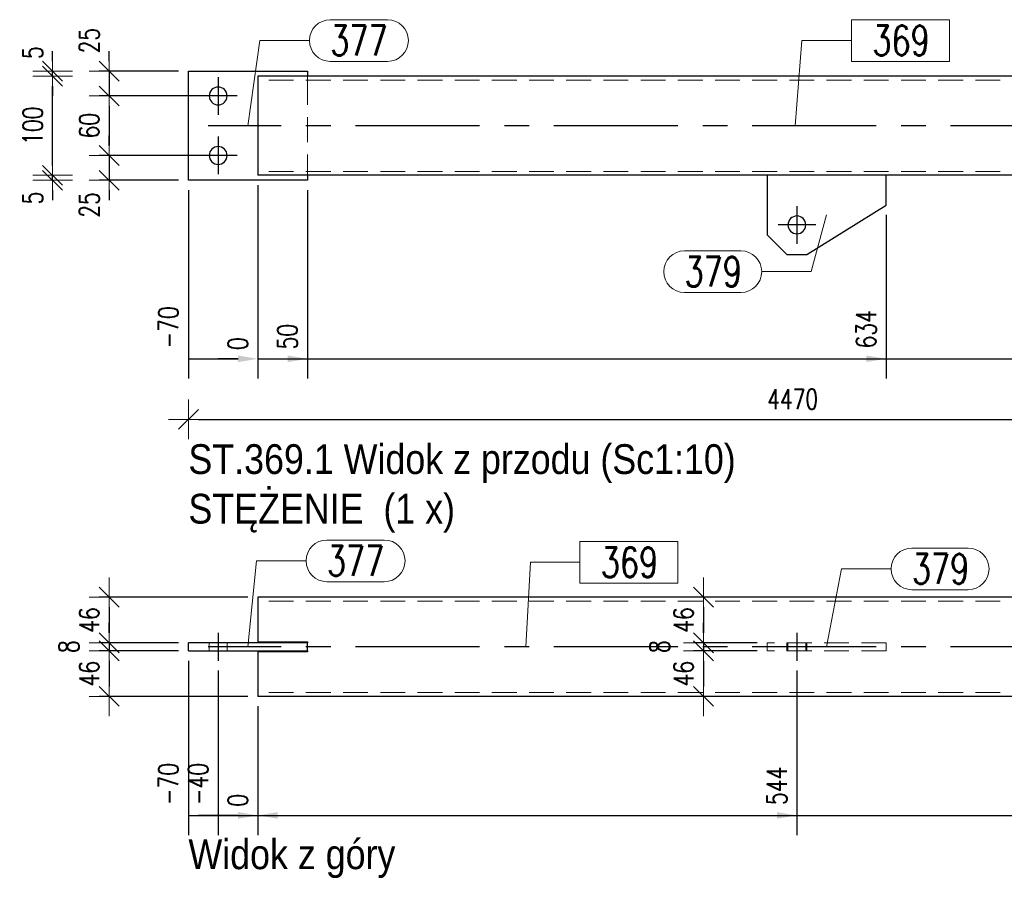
# Model space of a CAD drawing. Header units: millimetres. Extents: x -1005 to 207, y 18226 to 18896.
# Tile 31 of 50: x -273 to -174, y 18512 to 18598. Entities that reach past the tile are written whole.
import ezdxf

# ---------------------------------------------------------------- set-up
doc = ezdxf.new("R2010")
doc.units = ezdxf.units.MM
doc.header["$LTSCALE"] = 10
doc.linetypes.add('HIDDEN', pattern=[0.375, 0.25, -0.125])
doc.linetypes.add('MITTE', pattern=[2, 1.25, -0.25, 0.25, -0.25])
doc.layers.get('Defpoints').update_dxf_attribs({"color": 1})
for name, color, linetype, lineweight in [('PS_DIM', 4, 'Continuous', 13), ('PS_Hidden', 2, 'HIDDEN', 9), ('PS_Pos', 1, 'Continuous', 15), ('PS_Shape', 161, 'Continuous', 30), ('PS_SOLID', 7, 'Continuous', 30), ('PS_TEXT', 3, 'Continuous', 18)]:
    doc.layers.add(name, color=color, linetype=linetype, lineweight=lineweight)
doc.layers.add('PS_Mid', color=5, linetype='MITTE')
doc.styles.add('gil', font='txt', dxfattribs={"width": 0.9})
doc.styles.add('simplex', font='simplex.shx', dxfattribs={"width": 0.75})
doc.dimstyles.new('1_10_GŁ_DS1-LS10', dxfattribs={"dimtxt": 2, "dimasz": 2, "dimexe": 2, "dimexo": 1, "dimgap": 1, "dimtad": 1, "dimjust": 4, "dimdec": 0, "dimlfac": 10, "dimtxsty": 'simplex', "dimblk1": 'NONE', "dimsah": 1, "dimcen": 2, "dimclrd": 256, "dimclre": 256, "dimclrt": 3, "dimadec": 1, "dimazin": 0, "dimtfac": 1, "dimtdec": 0, "dimtmove": 2, "dimatfit": 3, "dimfxl": 1, "dimarcsym": 0})
doc.dimstyles.new('1_10_PRZ', dxfattribs={"dimtxt": 2, "dimasz": 1, "dimexe": 2, "dimexo": 5, "dimgap": 1, "dimtad": 1, "dimdec": 0, "dimlfac": 10, "dimtxsty": 'simplex', "dimblk": 'dimznak', "dimcen": 2, "dimse1": 1, "dimse2": 1, "dimclrt": 3, "dimadec": 1, "dimazin": 0, "dimtfac": 1, "dimtdec": 0, "dimtix": 1, "dimtmove": 2, "dimatfit": 3, "dimldrblk": 'dim-grot', "dimfxl": 1, "dimarcsym": 0})
doc.dimstyles.new('1_10_PRZ_DS1-LS10', dxfattribs={"dimtxt": 2, "dimasz": 1, "dimexe": 2, "dimexo": 5, "dimgap": 1, "dimtad": 1, "dimdec": 0, "dimlfac": 10, "dimtxsty": 'simplex', "dimblk": 'dimznak', "dimcen": 2, "dimse1": 1, "dimse2": 1, "dimclrt": 3, "dimadec": 1, "dimazin": 0, "dimtfac": 1, "dimtdec": 0, "dimtix": 1, "dimtmove": 2, "dimatfit": 3, "dimldrblk": 'dim-grot', "dimfxl": 1, "dimarcsym": 0})
doc.dimstyles.new('1_10_SC', dxfattribs={"dimtxt": 2, "dimasz": 1, "dimexe": 1, "dimexo": 1, "dimgap": 1, "dimtad": 1, "dimdec": 0, "dimlfac": 10, "dimtxsty": 'simplex', "dimblk": 'dimznak', "dimcen": 2, "dimclrd": 256, "dimclre": 256, "dimclrt": 3, "dimadec": 1, "dimazin": 0, "dimtfac": 1, "dimtdec": 0, "dimtix": 1, "dimtmove": 2, "dimatfit": 3, "dimldrblk": 'dim-grot', "dimfxl": 1, "dimarcsym": 0})

# ---------------------------------------------------------------- blocks, each defined once
blk = doc.blocks.new('dimznak')
at = {"color": 0}
for points in [[(0, 2), (0, -2)], [(-2, 0), (2, 0)]]:
    blk.add_lwpolyline(points, dxfattribs=at)
at = {"color": 2}
blk.add_lwpolyline([(1, 1), (-1, -1)], dxfattribs=at)
blk = doc.blocks.new('*D1310')
at = {"layer": 'Defpoints', "color": 0, "transparency": 16777216}
for p in [(-256.469, 18593.073), (-264.469, 18590.573), (-253.469, 18590.573)]:
    blk.add_point(p, dxfattribs=at)
at = {"layer": 'PS_DIM', "lineweight": -2, "transparency": 16777216}
for p, q in [((-264.469, 18594.073), (-264.469, 18595.073)), ((-257.469, 18593.073), (-265.469, 18593.073)), ((-264.469, 18593.073), (-264.469, 18590.573)), ((-254.469, 18590.573), (-265.469, 18590.573)), ((-264.469, 18589.573), (-264.469, 18588.573))]:
    blk.add_line(p, q, dxfattribs=at)
for p, rotation in [((-264.469, 18593.073), 270), ((-264.469, 18590.573), 90)]:
    blk.add_blockref('dimznak', p, dxfattribs=dict(at, rotation=rotation))
at = {"layer": 'PS_DIM', "color": 3, "transparency": 16777216, "insert": (-266.469, 18596.137), "char_height": 2, "attachment_point": 5, "rotation": 90, "style": 'simplex'}
blk.add_mtext('25', dxfattribs=at)
blk = doc.blocks.new('dim-grot')
blk.add_hatch(color=256).paths.add_polyline_path([(0, 0), (-2, 0.5), (-2, -0.5)])
blk.add_lwpolyline([(0, 0), (-2, 0.5), (-2, -0.5), (0, 0)])
blk = doc.blocks.new('*D1311')
at = {"layer": 'Defpoints', "color": 0, "transparency": 16777216}
for p in [(-253.469, 18590.573), (-264.469, 18584.573), (-252.936, 18584.573)]:
    blk.add_point(p, dxfattribs=at)
at = {"layer": 'PS_DIM', "lineweight": -2, "transparency": 16777216}
for p, q in [((-254.469, 18590.573), (-265.469, 18590.573)), ((-264.469, 18589.573), (-264.469, 18585.573)), ((-253.936, 18584.573), (-265.469, 18584.573))]:
    blk.add_line(p, q, dxfattribs=at)
for p, rotation in [((-264.469, 18590.573), 90), ((-264.469, 18584.573), 270)]:
    blk.add_blockref('dimznak', p, dxfattribs=dict(at, rotation=rotation))
at = {"layer": 'PS_DIM', "color": 3, "transparency": 16777216, "insert": (-266.469, 18587.573), "char_height": 2, "attachment_point": 5, "rotation": 90, "style": 'simplex'}
blk.add_mtext('60', dxfattribs=at)
blk = doc.blocks.new('*D1312')
at = {"layer": 'Defpoints', "color": 0, "transparency": 16777216}
for p in [(-252.936, 18584.573), (-264.469, 18582.073), (-256.469, 18582.073)]:
    blk.add_point(p, dxfattribs=at)
at = {"layer": 'PS_DIM', "lineweight": -2, "transparency": 16777216}
for p, q in [((-264.469, 18585.573), (-264.469, 18586.573)), ((-253.936, 18584.573), (-265.469, 18584.573)), ((-264.469, 18584.573), (-264.469, 18582.073)), ((-257.469, 18582.073), (-265.469, 18582.073)), ((-264.469, 18581.073), (-264.469, 18580.073))]:
    blk.add_line(p, q, dxfattribs=at)
for p, rotation in [((-264.469, 18584.573), 270), ((-264.469, 18582.073), 90)]:
    blk.add_blockref('dimznak', p, dxfattribs=dict(at, rotation=rotation))
at = {"layer": 'PS_DIM', "color": 3, "transparency": 16777216, "insert": (-266.469, 18579.591), "char_height": 2, "attachment_point": 5, "rotation": 90, "style": 'simplex'}
blk.add_mtext('25', dxfattribs=at)
blk = doc.blocks.new('*D1313')
at = {"layer": 'Defpoints', "color": 0, "transparency": 16777216}
for p in [(-270.17, 18582.573), (-249.469, 18582.573), (-244.469, 18582.073)]:
    blk.add_point(p, dxfattribs=at)
at = {"layer": 'PS_DIM', "color": 0, "lineweight": -2, "transparency": 16777216}
for p, q in [((-270.17, 18583.573), (-270.17, 18584.573)), ((-270.17, 18582.073), (-270.17, 18582.573)), ((-270.17, 18581.073), (-270.17, 18580.073))]:
    blk.add_line(p, q, dxfattribs=at)
for p, rotation in [((-270.17, 18582.573), 270), ((-270.17, 18582.073), 90)]:
    blk.add_blockref('dimznak', p, dxfattribs=dict(at, rotation=rotation))
at = {"layer": 'PS_DIM', "color": 3, "transparency": 16777216, "insert": (-272.17, 18580.29), "char_height": 2, "attachment_point": 5, "rotation": 90, "style": 'simplex'}
blk.add_mtext('5', dxfattribs=at)
blk = doc.blocks.new('*D1314')
at = {"layer": 'Defpoints', "color": 0, "transparency": 16777216}
for p in [(-270.17, 18592.573), (-249.469, 18592.573), (-249.469, 18582.573)]:
    blk.add_point(p, dxfattribs=at)
at = {"layer": 'PS_DIM', "color": 0, "lineweight": -2, "transparency": 16777216}
blk.add_line((-270.17, 18583.573), (-270.17, 18591.573), dxfattribs=at)
for p, rotation in [((-270.17, 18592.573), 90), ((-270.17, 18582.573), 270)]:
    blk.add_blockref('dimznak', p, dxfattribs=dict(at, rotation=rotation))
at = {"layer": 'PS_DIM', "color": 3, "transparency": 16777216, "insert": (-272.17, 18587.573), "char_height": 2, "attachment_point": 5, "rotation": 90, "style": 'simplex'}
blk.add_mtext('100', dxfattribs=at)
blk = doc.blocks.new('*D1315')
at = {"layer": 'Defpoints', "color": 0, "transparency": 16777216}
for p in [(-270.17, 18593.073), (-256.469, 18593.073), (-249.469, 18592.573)]:
    blk.add_point(p, dxfattribs=at)
at = {"layer": 'PS_DIM', "color": 0, "lineweight": -2, "transparency": 16777216}
for p, q in [((-270.17, 18594.073), (-270.17, 18595.073)), ((-270.17, 18592.573), (-270.17, 18593.073)), ((-270.17, 18591.573), (-270.17, 18590.573))]:
    blk.add_line(p, q, dxfattribs=at)
for p, rotation in [((-270.17, 18593.073), 270), ((-270.17, 18592.573), 90)]:
    blk.add_blockref('dimznak', p, dxfattribs=dict(at, rotation=rotation))
at = {"layer": 'PS_DIM', "color": 3, "transparency": 16777216, "insert": (-272.17, 18594.925), "char_height": 2, "attachment_point": 5, "rotation": 90, "style": 'simplex'}
blk.add_mtext('5', dxfattribs=at)
blk = doc.blocks.new('*D1319')
at = {"layer": 'Defpoints', "color": 0, "transparency": 16777216}
for p in [(-249.469, 18540.04), (-264.469, 18535.44), (-256.469, 18535.44)]:
    blk.add_point(p, dxfattribs=at)
at = {"layer": 'PS_DIM', "lineweight": -2, "transparency": 16777216}
for p, q in [((-250.469, 18540.04), (-265.469, 18540.04)), ((-264.469, 18539.04), (-264.469, 18536.44)), ((-257.469, 18535.44), (-265.469, 18535.44))]:
    blk.add_line(p, q, dxfattribs=at)
for p, rotation in [((-264.469, 18540.04), 90), ((-264.469, 18535.44), 270)]:
    blk.add_blockref('dimznak', p, dxfattribs=dict(at, rotation=rotation))
at = {"layer": 'PS_DIM', "color": 3, "transparency": 16777216, "insert": (-266.469, 18537.74), "char_height": 2, "attachment_point": 5, "rotation": 90, "style": 'simplex'}
blk.add_mtext('46', dxfattribs=at)
blk = doc.blocks.new('*D1320')
at = {"layer": 'Defpoints', "color": 0, "transparency": 16777216}
for p in [(-256.469, 18535.44), (-264.469, 18534.64), (-256.469, 18534.64)]:
    blk.add_point(p, dxfattribs=at)
at = {"layer": 'PS_DIM', "lineweight": -2, "transparency": 16777216}
for p, q in [((-264.469, 18536.44), (-264.469, 18537.44)), ((-257.469, 18535.44), (-265.469, 18535.44)), ((-264.469, 18535.44), (-264.469, 18534.64)), ((-257.469, 18534.64), (-265.469, 18534.64)), ((-264.469, 18533.64), (-264.469, 18532.64))]:
    blk.add_line(p, q, dxfattribs=at)
for p, rotation in [((-264.469, 18535.44), 270), ((-264.469, 18534.64), 90)]:
    blk.add_blockref('dimznak', p, dxfattribs=dict(at, rotation=rotation))
at = {"layer": 'PS_DIM', "color": 3, "transparency": 16777216, "insert": (-268.53, 18535.04), "char_height": 2, "attachment_point": 5, "rotation": 90, "style": 'simplex'}
blk.add_mtext('8', dxfattribs=at)
blk = doc.blocks.new('*D1321')
at = {"layer": 'Defpoints', "color": 0, "transparency": 16777216}
for p in [(-256.469, 18534.64), (-264.469, 18530.04), (-249.469, 18530.04)]:
    blk.add_point(p, dxfattribs=at)
at = {"layer": 'PS_DIM', "lineweight": -2, "transparency": 16777216}
for p, q in [((-257.469, 18534.64), (-265.469, 18534.64)), ((-264.469, 18533.64), (-264.469, 18531.04)), ((-250.469, 18530.04), (-265.469, 18530.04))]:
    blk.add_line(p, q, dxfattribs=at)
for p, rotation in [((-264.469, 18534.64), 90), ((-264.469, 18530.04), 270)]:
    blk.add_blockref('dimznak', p, dxfattribs=dict(at, rotation=rotation))
at = {"layer": 'PS_DIM', "color": 3, "transparency": 16777216, "insert": (-266.469, 18532.34), "char_height": 2, "attachment_point": 5, "rotation": 90, "style": 'simplex'}
blk.add_mtext('46', dxfattribs=at)
blk = doc.blocks.new('*D1331')
at = {"layer": 'Defpoints', "color": 0, "transparency": 16777216}
for p in [(-200.571, 18540.04), (-204.539, 18535.44), (-198.114, 18535.44)]:
    blk.add_point(p, dxfattribs=at)
at = {"layer": 'PS_DIM', "lineweight": -2, "transparency": 16777216}
for p, q in [((-201.571, 18540.04), (-205.539, 18540.04)), ((-204.539, 18539.04), (-204.539, 18536.44)), ((-199.114, 18535.44), (-205.539, 18535.44))]:
    blk.add_line(p, q, dxfattribs=at)
for p, rotation in [((-204.539, 18540.04), 90), ((-204.539, 18535.44), 270)]:
    blk.add_blockref('dimznak', p, dxfattribs=dict(at, rotation=rotation))
at = {"layer": 'PS_DIM', "color": 3, "transparency": 16777216, "insert": (-206.539, 18537.74), "char_height": 2, "attachment_point": 5, "rotation": 90, "style": 'simplex'}
blk.add_mtext('46', dxfattribs=at)
blk = doc.blocks.new('*D1332')
at = {"layer": 'Defpoints', "color": 0, "transparency": 16777216}
for p in [(-198.114, 18535.44), (-204.539, 18534.64), (-198.114, 18534.64)]:
    blk.add_point(p, dxfattribs=at)
at = {"layer": 'PS_DIM', "lineweight": -2, "transparency": 16777216}
for p, q in [((-204.539, 18536.44), (-204.539, 18537.44)), ((-199.114, 18535.44), (-205.539, 18535.44)), ((-204.539, 18535.44), (-204.539, 18534.64)), ((-199.114, 18534.64), (-205.539, 18534.64)), ((-204.539, 18533.64), (-204.539, 18532.64))]:
    blk.add_line(p, q, dxfattribs=at)
for p, rotation in [((-204.539, 18535.44), 270), ((-204.539, 18534.64), 90)]:
    blk.add_blockref('dimznak', p, dxfattribs=dict(at, rotation=rotation))
at = {"layer": 'PS_DIM', "color": 3, "transparency": 16777216, "insert": (-208.96, 18535.04), "char_height": 2, "attachment_point": 5, "rotation": 90, "style": 'simplex'}
blk.add_mtext('8', dxfattribs=at)
blk = doc.blocks.new('*D1333')
at = {"layer": 'Defpoints', "color": 0, "transparency": 16777216}
for p in [(-198.114, 18534.64), (-204.539, 18530.04), (-198.114, 18530.04)]:
    blk.add_point(p, dxfattribs=at)
at = {"layer": 'PS_DIM', "lineweight": -2, "transparency": 16777216}
for p, q in [((-199.114, 18534.64), (-205.539, 18534.64)), ((-204.539, 18533.64), (-204.539, 18531.04)), ((-199.114, 18530.04), (-205.539, 18530.04))]:
    blk.add_line(p, q, dxfattribs=at)
for p, rotation in [((-204.539, 18534.64), 90), ((-204.539, 18530.04), 270)]:
    blk.add_blockref('dimznak', p, dxfattribs=dict(at, rotation=rotation))
at = {"layer": 'PS_DIM', "color": 3, "transparency": 16777216, "insert": (-206.539, 18532.34), "char_height": 2, "attachment_point": 5, "rotation": 90, "style": 'simplex'}
blk.add_mtext('46', dxfattribs=at)
blk = doc.blocks.new('*D1370')
at = {"layer": 'Defpoints', "color": 0, "transparency": 16777216}
for p in [(-256.469, 18582.073), (-249.469, 18582.573), (-249.469, 18564.073)]:
    blk.add_point(p, dxfattribs=at)
at = {"layer": 'PS_DIM', "lineweight": -2, "transparency": 16777216}
for p, q in [((-256.469, 18581.073), (-256.469, 18562.073)), ((-249.469, 18581.573), (-249.469, 18562.073)), ((-256.469, 18564.073), (-251.469, 18564.073))]:
    blk.add_line(p, q, dxfattribs=at)
at = {"layer": 'PS_DIM', "transparency": 16777216}
blk.add_solid([(-251.469, 18564.406), (-251.469, 18563.74), (-249.469, 18564.073)], dxfattribs=at)
at = {"layer": 'PS_DIM', "color": 3, "transparency": 16777216, "insert": (-258.489, 18567.236), "char_height": 2, "attachment_point": 5, "rotation": 90, "style": 'simplex'}
blk.add_mtext('-70', dxfattribs=at)
blk = doc.blocks.new('_None')
blk = doc.blocks.new('*D1371')
at = {"layer": 'Defpoints', "color": 0, "transparency": 16777216}
for p in [(-249.469, 18582.573), (-249.469, 18582.573), (-249.469, 18564.073)]:
    blk.add_point(p, dxfattribs=at)
at = {"layer": 'PS_DIM', "lineweight": -2, "transparency": 16777216}
for p, q in [((-249.469, 18581.573), (-249.469, 18562.073)), ((-249.469, 18581.573), (-249.469, 18562.073)), ((-251.469, 18564.073), (-253.469, 18564.073)), ((-249.469, 18564.073), (-247.469, 18564.073))]:
    blk.add_line(p, q, dxfattribs=at)
at = {"layer": 'PS_DIM', "transparency": 16777216}
blk.add_solid([(-251.469, 18564.406), (-251.469, 18563.74), (-249.469, 18564.073)], dxfattribs=at)
at = {"layer": 'PS_DIM', "color": 3, "transparency": 16777216, "insert": (-251.489, 18565.593), "char_height": 2, "attachment_point": 5, "rotation": 90, "style": 'simplex'}
blk.add_mtext('0', dxfattribs=at)
blk = doc.blocks.new('*D1372')
at = {"layer": 'Defpoints', "color": 0, "transparency": 16777216}
for p in [(-249.469, 18582.573), (-244.469, 18582.073), (-244.469, 18564.073)]:
    blk.add_point(p, dxfattribs=at)
at = {"layer": 'PS_DIM', "lineweight": -2, "transparency": 16777216}
for p, q in [((-249.469, 18581.573), (-249.469, 18562.073)), ((-244.469, 18581.073), (-244.469, 18562.073)), ((-249.469, 18564.073), (-246.469, 18564.073))]:
    blk.add_line(p, q, dxfattribs=at)
at = {"layer": 'PS_DIM', "transparency": 16777216}
blk.add_solid([(-246.469, 18564.406), (-246.469, 18563.74), (-244.469, 18564.073)], dxfattribs=at)
at = {"layer": 'PS_DIM', "color": 3, "transparency": 16777216, "insert": (-246.489, 18566.307), "char_height": 2, "attachment_point": 5, "rotation": 90, "style": 'simplex'}
blk.add_mtext('50', dxfattribs=at)
blk = doc.blocks.new('*D1373')
at = {"layer": 'Defpoints', "color": 0, "transparency": 16777216}
for p in [(-249.469, 18582.573), (-186.114, 18579.573), (-186.114, 18564.073)]:
    blk.add_point(p, dxfattribs=at)
at = {"layer": 'PS_DIM', "lineweight": -2, "transparency": 16777216}
for p, q in [((-249.469, 18581.573), (-249.469, 18562.073)), ((-186.114, 18578.573), (-186.114, 18562.073)), ((-249.469, 18564.073), (-188.114, 18564.073))]:
    blk.add_line(p, q, dxfattribs=at)
at = {"layer": 'PS_DIM', "transparency": 16777216}
blk.add_solid([(-188.114, 18564.406), (-188.114, 18563.74), (-186.114, 18564.073)], dxfattribs=at)
at = {"layer": 'PS_DIM', "color": 3, "transparency": 16777216, "insert": (-188.134, 18567.057), "char_height": 2, "attachment_point": 5, "rotation": 90, "style": 'simplex'}
blk.add_mtext('634', dxfattribs=at)
blk = doc.blocks.new('*D1374')
at = {"layer": 'Defpoints', "color": 0, "transparency": 16777216}
for p in [(-249.469, 18582.573), (-141.114, 18581.752), (-141.114, 18564.073)]:
    blk.add_point(p, dxfattribs=at)
at = {"layer": 'PS_DIM', "lineweight": -2, "transparency": 16777216}
for p, q in [((-249.469, 18581.573), (-249.469, 18562.073)), ((-141.114, 18580.752), (-141.114, 18562.073)), ((-249.469, 18564.073), (-143.114, 18564.073))]:
    blk.add_line(p, q, dxfattribs=at)
at = {"layer": 'PS_DIM', "transparency": 16777216}
blk.add_solid([(-143.114, 18564.406), (-143.114, 18563.74), (-141.114, 18564.073)], dxfattribs=at)
at = {"layer": 'PS_DIM', "color": 3, "transparency": 16777216, "insert": (-143.134, 18567.736), "char_height": 2, "attachment_point": 5, "rotation": 90, "style": 'simplex'}
blk.add_mtext('4335', dxfattribs=at)
blk = doc.blocks.new('*D1375')
at = {"layer": 'Defpoints', "color": 0, "transparency": 16777216}
for p in [(-134.614, 18584.252), (-249.469, 18582.573), (-134.614, 18564.073)]:
    blk.add_point(p, dxfattribs=at)
at = {"layer": 'PS_DIM', "lineweight": -2, "transparency": 16777216}
for p, q in [((-134.614, 18583.252), (-134.614, 18562.073)), ((-249.469, 18581.573), (-249.469, 18562.073)), ((-249.469, 18564.073), (-136.614, 18564.073))]:
    blk.add_line(p, q, dxfattribs=at)
at = {"layer": 'PS_DIM', "transparency": 16777216}
blk.add_solid([(-136.614, 18564.406), (-136.614, 18563.74), (-134.614, 18564.073)], dxfattribs=at)
at = {"layer": 'PS_DIM', "color": 3, "transparency": 16777216, "insert": (-136.634, 18567.736), "char_height": 2, "attachment_point": 5, "rotation": 90, "style": 'simplex'}
blk.add_mtext('4400', dxfattribs=at)
blk = doc.blocks.new('*D1382')
at = {"layer": 'Defpoints', "color": 0, "transparency": 16777216}
for p in [(-256.469, 18534.64), (-249.469, 18530.04), (-249.469, 18518.04)]:
    blk.add_point(p, dxfattribs=at)
at = {"layer": 'PS_DIM', "lineweight": -2, "transparency": 16777216}
for p, q in [((-256.469, 18533.64), (-256.469, 18516.04)), ((-249.469, 18529.04), (-249.469, 18516.04)), ((-256.469, 18518.04), (-251.469, 18518.04))]:
    blk.add_line(p, q, dxfattribs=at)
at = {"layer": 'PS_DIM', "transparency": 16777216}
blk.add_solid([(-251.469, 18518.373), (-251.469, 18517.706), (-249.469, 18518.04)], dxfattribs=at)
at = {"layer": 'PS_DIM', "color": 3, "transparency": 16777216, "insert": (-258.489, 18521.202), "char_height": 2, "attachment_point": 5, "rotation": 90, "style": 'simplex'}
blk.add_mtext('-70', dxfattribs=at)
blk = doc.blocks.new('*D1383')
at = {"layer": 'Defpoints', "color": 0, "transparency": 16777216}
for p in [(-253.469, 18533.64), (-249.469, 18530.04), (-249.469, 18518.04)]:
    blk.add_point(p, dxfattribs=at)
at = {"layer": 'PS_DIM', "lineweight": -2, "transparency": 16777216}
for p, q in [((-253.469, 18532.64), (-253.469, 18516.04)), ((-249.469, 18529.04), (-249.469, 18516.04)), ((-253.469, 18518.04), (-255.469, 18518.04)), ((-253.469, 18518.04), (-249.469, 18518.04)), ((-247.469, 18518.04), (-245.469, 18518.04))]:
    blk.add_line(p, q, dxfattribs=at)
at = {"layer": 'PS_DIM', "transparency": 16777216}
blk.add_solid([(-247.469, 18518.373), (-247.469, 18517.706), (-249.469, 18518.04)], dxfattribs=at)
at = {"layer": 'PS_DIM', "color": 3, "transparency": 16777216, "insert": (-255.489, 18521.202), "char_height": 2, "attachment_point": 5, "rotation": 90, "style": 'simplex'}
blk.add_mtext('-40', dxfattribs=at)
blk = doc.blocks.new('*D1384')
at = {"layer": 'Defpoints', "color": 0, "transparency": 16777216}
for p in [(-249.469, 18530.04), (-249.469, 18530.04), (-249.469, 18518.04)]:
    blk.add_point(p, dxfattribs=at)
at = {"layer": 'PS_DIM', "lineweight": -2, "transparency": 16777216}
for p, q in [((-249.469, 18529.04), (-249.469, 18516.04)), ((-249.469, 18529.04), (-249.469, 18516.04)), ((-251.469, 18518.04), (-253.469, 18518.04)), ((-249.469, 18518.04), (-247.469, 18518.04))]:
    blk.add_line(p, q, dxfattribs=at)
at = {"layer": 'PS_DIM', "transparency": 16777216}
blk.add_solid([(-251.469, 18518.373), (-251.469, 18517.706), (-249.469, 18518.04)], dxfattribs=at)
at = {"layer": 'PS_DIM', "color": 3, "transparency": 16777216, "insert": (-251.489, 18519.56), "char_height": 2, "attachment_point": 5, "rotation": 90, "style": 'simplex'}
blk.add_mtext('0', dxfattribs=at)
blk = doc.blocks.new('*D1385')
at = {"layer": 'Defpoints', "color": 0, "transparency": 16777216}
for p in [(-195.114, 18533.64), (-249.469, 18530.04), (-195.114, 18518.04)]:
    blk.add_point(p, dxfattribs=at)
at = {"layer": 'PS_DIM', "lineweight": -2, "transparency": 16777216}
for p, q in [((-195.114, 18532.64), (-195.114, 18516.04)), ((-249.469, 18529.04), (-249.469, 18516.04)), ((-249.469, 18518.04), (-197.114, 18518.04))]:
    blk.add_line(p, q, dxfattribs=at)
at = {"layer": 'PS_DIM', "transparency": 16777216}
blk.add_solid([(-197.114, 18518.373), (-197.114, 18517.706), (-195.114, 18518.04)], dxfattribs=at)
at = {"layer": 'PS_DIM', "color": 3, "transparency": 16777216, "insert": (-197.134, 18521.024), "char_height": 2, "attachment_point": 5, "rotation": 90, "style": 'simplex'}
blk.add_mtext('544', dxfattribs=at)
blk = doc.blocks.new('*D1386')
at = {"layer": 'Defpoints', "color": 0, "transparency": 16777216}
for p in [(-137.614, 18533.64), (-249.469, 18530.04), (-137.614, 18518.04)]:
    blk.add_point(p, dxfattribs=at)
at = {"layer": 'PS_DIM', "lineweight": -2, "transparency": 16777216}
for p, q in [((-137.614, 18532.64), (-137.614, 18516.04)), ((-249.469, 18529.04), (-249.469, 18516.04)), ((-249.469, 18518.04), (-139.614, 18518.04))]:
    blk.add_line(p, q, dxfattribs=at)
at = {"layer": 'PS_DIM', "transparency": 16777216}
blk.add_solid([(-139.614, 18518.373), (-139.614, 18517.706), (-137.614, 18518.04)], dxfattribs=at)
at = {"layer": 'PS_DIM', "color": 3, "transparency": 16777216, "insert": (-139.634, 18521.702), "char_height": 2, "attachment_point": 5, "rotation": 90, "style": 'simplex'}
blk.add_mtext('4370', dxfattribs=at)
blk = doc.blocks.new('*D1387')
at = {"layer": 'Defpoints', "color": 0, "transparency": 16777216}
for p in [(-134.614, 18534.64), (-249.469, 18530.04), (-134.614, 18518.04)]:
    blk.add_point(p, dxfattribs=at)
at = {"layer": 'PS_DIM', "lineweight": -2, "transparency": 16777216}
for p, q in [((-134.614, 18533.64), (-134.614, 18516.04)), ((-249.469, 18529.04), (-249.469, 18516.04)), ((-249.469, 18518.04), (-136.614, 18518.04))]:
    blk.add_line(p, q, dxfattribs=at)
at = {"layer": 'PS_DIM', "transparency": 16777216}
blk.add_solid([(-136.614, 18518.373), (-136.614, 18517.706), (-134.614, 18518.04)], dxfattribs=at)
at = {"layer": 'PS_DIM', "color": 3, "transparency": 16777216, "insert": (-132.598, 18521.702), "char_height": 2, "attachment_point": 5, "rotation": 90, "style": 'simplex'}
blk.add_mtext('4400', dxfattribs=at)
blk = doc.blocks.new('*D1451')
at = {"layer": 'Defpoints', "color": 0, "transparency": 16777216}
for p in [(-134.614, 18584.252), (-256.469, 18582.073), (-134.614, 18557.97)]:
    blk.add_point(p, dxfattribs=at)
at = {"layer": 'PS_DIM', "color": 0, "lineweight": -2, "transparency": 16777216}
blk.add_line((-255.469, 18557.97), (-135.614, 18557.97), dxfattribs=at)
at = {"layer": 'PS_DIM', "color": 0, "lineweight": -2, "transparency": 16777216, "rotation": 180}
blk.add_blockref('dimznak', (-256.469, 18557.97), dxfattribs=at)
at = {"layer": 'PS_DIM', "color": 0, "lineweight": -2, "transparency": 16777216}
blk.add_blockref('dimznak', (-134.614, 18557.97), dxfattribs=at)
at = {"layer": 'PS_DIM', "color": 3, "transparency": 16777216, "insert": (-195.541, 18560.01), "char_height": 2, "attachment_point": 5, "style": 'simplex'}
blk.add_mtext('4470', dxfattribs=at)
blk = doc.blocks.new('*X745')
at = {"color": 1}
for p, q in [((-167.114, 18682.889), (-167.114, 18683.632)), ((-165.114, 18682.889), (-165.114, 18683.632)), ((-167.343, 18681.263), (-166.884, 18682.347)), ((-166.884, 18682.347), (-167.114, 18682.889)), ((-165.343, 18681.263), (-164.884, 18682.347)), ((-164.884, 18682.347), (-165.114, 18682.889)), ((-166.884, 18680.18), (-167.343, 18681.263)), ((-164.884, 18680.18), (-165.343, 18681.263)), ((-167.343, 18679.096), (-166.884, 18680.18)), ((-165.343, 18679.096), (-164.884, 18680.18)), ((-166.884, 18678.013), (-167.343, 18679.096)), ((-164.884, 18678.013), (-165.343, 18679.096)), ((-167.343, 18676.929), (-166.884, 18678.013)), ((-165.343, 18676.929), (-164.884, 18678.013)), ((-166.884, 18675.845), (-167.343, 18676.929)), ((-164.884, 18675.845), (-165.343, 18676.929)), ((-167.343, 18674.762), (-166.884, 18675.845)), ((-165.343, 18674.762), (-164.884, 18675.845)), ((-167.114, 18674.22), (-167.343, 18674.762)), ((-167.114, 18673.632), (-167.114, 18674.22)), ((-165.114, 18674.22), (-165.343, 18674.762)), ((-165.114, 18673.632), (-165.114, 18674.22))]:
    blk.add_line(p, q, dxfattribs=at)
at = {"layer": 'PS_Hidden', "color": 2, "linetype": 'HIDDEN'}
for p, q in [((-167.114, 18683.232), (-249.469, 18683.232)), ((-244.469, 18683.632), (-244.469, 18683.232)), ((-244.469, 18683.232), (-244.469, 18674.032)), ((-141.114, 18683.232), (-165.114, 18683.232)), ((-146.114, 18683.232), (-146.114, 18683.632)), ((-146.114, 18683.232), (-146.114, 18674.032)), ((-167.114, 18674.032), (-249.469, 18674.032)), ((-244.469, 18674.032), (-244.469, 18673.632)), ((-141.114, 18674.032), (-165.114, 18674.032)), ((-146.114, 18673.632), (-146.114, 18674.032))]:
    blk.add_line(p, q, dxfattribs=at)
at = {"layer": 'PS_Mid', "color": 5, "linetype": 'MITTE'}
for p, q in [((-137.614, 18684.711), (-137.614, 18680.911)), ((-253.469, 18683.532), (-253.469, 18679.732)), ((-135.714, 18682.811), (-139.514, 18682.811)), ((-251.569, 18681.632), (-255.369, 18681.632)), ((-137.614, 18679.711), (-137.614, 18675.911)), ((-167.114, 18678.632), (-254.469, 18678.632)), ((-136.114, 18678.632), (-165.114, 18678.632)), ((-253.469, 18677.532), (-253.469, 18673.732)), ((-135.714, 18677.811), (-139.514, 18677.811)), ((-251.569, 18675.632), (-255.369, 18675.632)), ((-195.114, 18670.532), (-195.114, 18666.732)), ((-193.214, 18668.632), (-197.014, 18668.632))]:
    blk.add_line(p, q, dxfattribs=at)
at = {"layer": 'PS_SOLID', "color": 7, "linetype": 'Continuous'}
for p, q in [((-146.114, 18685.011), (-146.114, 18683.632)), ((-134.614, 18685.011), (-146.114, 18685.011)), ((-134.614, 18675.311), (-134.614, 18685.011)), ((-256.469, 18673.132), (-256.469, 18684.132)), ((-256.469, 18684.132), (-244.469, 18684.132)), ((-244.469, 18684.132), (-244.469, 18683.632)), ((-249.469, 18683.632), (-249.469, 18673.632)), ((-167.114, 18683.632), (-249.469, 18683.632)), ((-141.114, 18683.632), (-165.114, 18683.632)), ((-141.114, 18683.632), (-141.114, 18673.632)), ((-140.114, 18675.311), (-134.614, 18675.311)), ((-244.469, 18673.132), (-256.469, 18673.132)), ((-167.114, 18673.632), (-249.469, 18673.632)), ((-244.469, 18673.632), (-244.469, 18673.132)), ((-198.114, 18673.632), (-198.114, 18667.632)), ((-186.114, 18670.632), (-186.114, 18673.632)), ((-141.114, 18673.632), (-165.114, 18673.632)), ((-146.114, 18673.632), (-146.114, 18672.811)), ((-141.114, 18672.811), (-141.114, 18673.632)), ((-146.114, 18672.811), (-141.114, 18672.811)), ((-194.114, 18665.632), (-186.114, 18670.632)), ((-198.114, 18667.632), (-196.114, 18665.632)), ((-196.114, 18665.632), (-194.114, 18665.632))]:
    blk.add_line(p, q, dxfattribs=at)
at = {"layer": 'PS_SOLID', "color": 7, "extrusion": (0, 0, -1)}
for centre in [(137.614, 18682.811), (253.469, 18681.632), (137.614, 18677.811), (253.469, 18675.632), (195.114, 18668.632)]:
    blk.add_circle(centre, 0.9, dxfattribs=at)
at = {"layer": 'PS_SOLID', "extrusion": (0, 0, -1)}
blk.add_arc((140.114, 18674.311), 1, 0, 90, dxfattribs=at)
blk = doc.blocks.new('*X746')
at = {"color": 1}
for p, q in [((-192.114, 18669.632), (-193.666, 18663.918)), ((-206.445, 18666.018), (-200.766, 18666.018)), ((-198.666, 18663.918), (-193.666, 18663.918)), ((-206.445, 18661.818), (-200.766, 18661.818))]:
    blk.add_line(p, q, dxfattribs=at)
for centre, start, end in [((-206.445, 18663.918), 90, 270), ((-200.766, 18663.918), 270, 90)]:
    blk.add_arc(centre, 2.1, start, end, dxfattribs=at)
at = {"color": 30, "style": 'simplex', "width": 0.75}
blk.add_text('379', height=3, dxfattribs=at).set_placement((-206.445, 18662.418))
blk = doc.blocks.new('*X747')
at = {"color": 1}
for p, q in [((-179.725, 18689.32), (-189.603, 18689.32)), ((-189.603, 18689.32), (-189.603, 18685.12)), ((-179.725, 18685.12), (-179.725, 18689.32)), ((-195.291, 18678.632), (-194.603, 18687.22)), ((-194.603, 18687.22), (-189.603, 18687.22)), ((-189.603, 18685.12), (-179.725, 18685.12))]:
    blk.add_line(p, q, dxfattribs=at)
at = {"color": 30, "style": 'simplex', "width": 0.75}
blk.add_text('369', height=3, dxfattribs=at).set_placement((-187.503, 18685.72))
blk = doc.blocks.new('*X748')
at = {"color": 1}
for p, q in [((-242.172, 18689.32), (-236.386, 18689.32)), ((-250.469, 18678.632), (-249.272, 18687.22)), ((-249.272, 18687.22), (-244.272, 18687.22)), ((-242.172, 18685.12), (-236.386, 18685.12))]:
    blk.add_line(p, q, dxfattribs=at)
for centre, start, end in [((-242.172, 18687.22), 90, 270), ((-236.386, 18687.22), 270, 90)]:
    blk.add_arc(centre, 2.1, start, end, dxfattribs=at)
at = {"color": 30, "style": 'simplex', "width": 0.75}
blk.add_text('377', height=3, dxfattribs=at).set_placement((-242.172, 18685.72))
blk = doc.blocks.new('*X750')
at = {"color": 3, "style": 'gil', "width": 0.9}
for s, p in [('ST.369.1 Widok z przodu (Sc1:10)', (-256.469, 18643.521)), ('STĘŻENIE  (1 x)', (-256.469, 18638.521))]:
    blk.add_text(s, height=3, dxfattribs=at).set_placement(p)
blk = doc.blocks.new('*X751')
at = {"color": 1}
for p, q in [((-167.114, 18630.355), (-167.114, 18631.098)), ((-166.884, 18629.814), (-167.114, 18630.355)), ((-165.114, 18630.355), (-165.114, 18631.098)), ((-164.884, 18629.814), (-165.114, 18630.355)), ((-167.343, 18628.73), (-166.884, 18629.814)), ((-165.343, 18628.73), (-164.884, 18629.814)), ((-166.884, 18627.646), (-167.343, 18628.73)), ((-164.884, 18627.646), (-165.343, 18628.73)), ((-167.343, 18626.563), (-166.884, 18627.646)), ((-165.343, 18626.563), (-164.884, 18627.646)), ((-166.884, 18625.479), (-167.343, 18626.563)), ((-164.884, 18625.479), (-165.343, 18626.563)), ((-167.343, 18624.396), (-166.884, 18625.479)), ((-165.343, 18624.396), (-164.884, 18625.479)), ((-166.884, 18623.312), (-167.343, 18624.396)), ((-164.884, 18623.312), (-165.343, 18624.396)), ((-167.343, 18622.228), (-166.884, 18623.312)), ((-165.343, 18622.228), (-164.884, 18623.312)), ((-167.114, 18621.687), (-167.343, 18622.228)), ((-167.114, 18621.098), (-167.114, 18621.687)), ((-165.114, 18621.687), (-165.343, 18622.228)), ((-165.114, 18621.098), (-165.114, 18621.687))]:
    blk.add_line(p, q, dxfattribs=at)
at = {"layer": 'PS_Hidden', "color": 2, "linetype": 'HIDDEN'}
for p, q in [((-167.114, 18630.698), (-249.469, 18630.698)), ((-141.114, 18630.698), (-165.114, 18630.698)), ((-254.369, 18625.698), (-254.369, 18626.498)), ((-252.569, 18625.698), (-252.569, 18626.498)), ((-198.114, 18625.698), (-198.114, 18626.498)), ((-186.114, 18626.498), (-198.114, 18626.498)), ((-196.114, 18625.698), (-196.114, 18626.498)), ((-196.014, 18625.698), (-196.014, 18626.498)), ((-194.214, 18625.698), (-194.214, 18626.498)), ((-194.114, 18626.498), (-194.114, 18625.698)), ((-186.114, 18625.698), (-186.114, 18626.498)), ((-141.114, 18625.698), (-141.114, 18626.498)), ((-138.514, 18625.698), (-138.514, 18626.498)), ((-136.714, 18625.698), (-136.714, 18626.498)), ((-186.114, 18625.698), (-198.114, 18625.698)), ((-167.114, 18621.498), (-249.469, 18621.498)), ((-141.114, 18621.498), (-165.114, 18621.498))]:
    blk.add_line(p, q, dxfattribs=at)
at = {"layer": 'PS_Mid', "color": 5, "linetype": 'MITTE'}
for p, q in [((-253.469, 18627.498), (-253.469, 18624.698)), ((-253.469, 18627.498), (-253.469, 18624.698)), ((-195.114, 18627.498), (-195.114, 18624.698)), ((-137.614, 18627.498), (-137.614, 18624.698)), ((-137.614, 18627.498), (-137.614, 18624.698)), ((-167.114, 18626.098), (-254.469, 18626.098)), ((-136.114, 18626.098), (-165.114, 18626.098))]:
    blk.add_line(p, q, dxfattribs=at)
at = {"layer": 'PS_SOLID', "color": 7, "linetype": 'Continuous'}
for p, q in [((-167.114, 18631.098), (-249.469, 18631.098)), ((-249.469, 18631.098), (-249.469, 18626.598)), ((-141.114, 18631.098), (-165.114, 18631.098)), ((-141.114, 18631.098), (-141.114, 18626.598)), ((-256.469, 18625.698), (-256.469, 18626.498)), ((-244.469, 18626.498), (-256.469, 18626.498)), ((-249.469, 18626.598), (-244.469, 18626.598)), ((-244.469, 18626.598), (-244.469, 18626.498)), ((-244.469, 18625.698), (-244.469, 18626.498)), ((-146.114, 18626.598), (-141.114, 18626.598)), ((-146.114, 18626.498), (-146.114, 18626.598)), ((-146.114, 18625.698), (-146.114, 18626.498)), ((-134.614, 18626.498), (-146.114, 18626.498)), ((-134.614, 18625.698), (-134.614, 18626.498)), ((-256.469, 18625.698), (-244.469, 18625.698)), ((-249.469, 18625.598), (-249.469, 18621.098)), ((-244.469, 18625.598), (-249.469, 18625.598)), ((-244.469, 18625.698), (-244.469, 18625.598)), ((-134.614, 18625.698), (-146.114, 18625.698)), ((-146.114, 18625.598), (-146.114, 18625.698)), ((-141.114, 18625.598), (-146.114, 18625.598)), ((-141.114, 18625.598), (-141.114, 18621.098)), ((-167.114, 18621.098), (-249.469, 18621.098)), ((-141.114, 18621.098), (-165.114, 18621.098))]:
    blk.add_line(p, q, dxfattribs=at)
blk = doc.blocks.new('*X752')
at = {"color": 1}
for p, q in [((-183.522, 18636.055), (-177.843, 18636.055)), ((-192.114, 18626.098), (-190.622, 18633.955)), ((-190.622, 18633.955), (-185.622, 18633.955)), ((-183.522, 18631.855), (-177.843, 18631.855))]:
    blk.add_line(p, q, dxfattribs=at)
for centre, start, end in [((-183.522, 18633.955), 90, 270), ((-177.843, 18633.955), 270, 90)]:
    blk.add_arc(centre, 2.1, start, end, dxfattribs=at)
at = {"color": 30, "style": 'simplex', "width": 0.75}
blk.add_text('379', height=3, dxfattribs=at).set_placement((-183.522, 18632.455))
blk = doc.blocks.new('*X753')
at = {"color": 1}
for p, q in [((-207.111, 18636.714), (-216.99, 18636.714)), ((-216.99, 18636.714), (-216.99, 18632.514)), ((-207.111, 18632.514), (-207.111, 18636.714)), ((-222.454, 18626.098), (-221.99, 18634.614)), ((-221.99, 18634.614), (-216.99, 18634.614)), ((-216.99, 18632.514), (-207.111, 18632.514))]:
    blk.add_line(p, q, dxfattribs=at)
at = {"color": 30, "style": 'simplex', "width": 0.75}
blk.add_text('369', height=3, dxfattribs=at).set_placement((-214.89, 18633.114))
blk = doc.blocks.new('*X754')
at = {"color": 1}
for p, q in [((-242.507, 18636.864), (-236.722, 18636.864)), ((-250.469, 18626.098), (-249.607, 18634.764)), ((-249.607, 18634.764), (-244.607, 18634.764)), ((-242.507, 18632.664), (-236.722, 18632.664))]:
    blk.add_line(p, q, dxfattribs=at)
for centre, start, end in [((-242.507, 18634.764), 90, 270), ((-236.722, 18634.764), 270, 90)]:
    blk.add_arc(centre, 2.1, start, end, dxfattribs=at)
at = {"color": 30, "style": 'simplex', "width": 0.75}
blk.add_text('377', height=3, dxfattribs=at).set_placement((-242.507, 18633.264))
blk = doc.blocks.new('*X756')
at = {"color": 3, "style": 'gil', "width": 0.9}
blk.add_text('Widok z góry', height=3, dxfattribs=at).set_placement((-256.469, 18603.681))

msp = doc.modelspace()

# ---------------------------------------------------------------- block references
at = {"layer": 'PS_Pos'}
for name in ['*X748', '*X747', '*X746', '*X754', '*X753', '*X752']:
    msp.add_blockref(name, (0, -91.059), dxfattribs=at)
at = {"layer": 'PS_Shape', "color": 40}
for name in ['*X745', '*X751']:
    msp.add_blockref(name, (0, -91.059), dxfattribs=at)
at = {"layer": 'PS_TEXT'}
for name in ['*X750', '*X756']:
    msp.add_blockref(name, (0, -91.059), dxfattribs=at)

# ---------------------------------------------------------------- dimensions: what is measured, and where the dimension line sits
at = {"layer": 'PS_DIM'}
for base, p1, p2, dimstyle, picture, middle in [((-264.469, 18590.573), (-256.469, 18593.073), (-253.469, 18590.573), '1_10_SC', '*D1310', (-266.469, 18596.137)), ((-270.17, 18593.073), (-249.469, 18592.573), (-256.469, 18593.073), '1_10_PRZ', '*D1315', (-272.17, 18594.925)), ((-264.469, 18582.073), (-252.936, 18584.573), (-256.469, 18582.073), '1_10_SC', '*D1312', (-266.469, 18579.591)), ((-270.17, 18582.573), (-244.469, 18582.073), (-249.469, 18582.573), '1_10_PRZ', '*D1313', (-272.17, 18580.29)), ((-264.469, 18534.64), (-256.469, 18535.44), (-256.469, 18534.64), '1_10_SC', '*D1320', (-268.53, 18535.04)), ((-204.539, 18534.64), (-198.114, 18535.44), (-198.114, 18534.64), '1_10_SC', '*D1332', (-208.96, 18535.04))]:
    dim = msp.add_linear_dim(base=base, p1=p1, p2=p2, angle=90, dimstyle=dimstyle, dxfattribs=at)
    dim.commit()
    dim.dimension.update_dxf_attribs({"geometry": picture, "text_midpoint": middle, "dimtype": 160})
for base, p1, p2, dimstyle, picture, middle in [((-270.17, 18592.573), (-249.469, 18582.573), (-249.469, 18592.573), '1_10_PRZ', '*D1314', (-272.17, 18587.573)), ((-264.469, 18584.573), (-253.469, 18590.573), (-252.936, 18584.573), '1_10_SC', '*D1311', (-266.469, 18587.573)), ((-264.469, 18535.44), (-249.469, 18540.04), (-256.469, 18535.44), '1_10_SC', '*D1319', (-266.469, 18537.74)), ((-204.539, 18535.44), (-200.571, 18540.04), (-198.114, 18535.44), '1_10_SC', '*D1331', (-206.539, 18537.74)), ((-264.469, 18530.04), (-256.469, 18534.64), (-249.469, 18530.04), '1_10_SC', '*D1321', (-266.469, 18532.34)), ((-204.539, 18530.04), (-198.114, 18534.64), (-198.114, 18530.04), '1_10_SC', '*D1333', (-206.539, 18532.34))]:
    dim = msp.add_linear_dim(base=base, p1=p1, p2=p2, angle=90, dimstyle=dimstyle, dxfattribs=at)
    dim.commit()
    dim.dimension.update_dxf_attribs({"geometry": picture, "text_midpoint": middle})
dim = msp.add_linear_dim(base=(-134.614, 18557.97), p1=(-256.469, 18582.073), p2=(-134.614, 18584.252), text='4470', dimstyle='1_10_PRZ_DS1-LS10', dxfattribs=at)
dim.commit()
dim.dimension.update_dxf_attribs({"geometry": '*D1451', "text_midpoint": (-195.541, 18560.01), "dimtype": 160})
for base, p1, p2, text, picture, middle in [((-134.614, 18564.073), (-249.469, 18582.573), (-134.614, 18584.252), '4400', '*D1375', (-136.634, 18567.736)), ((-249.469, 18564.073), (-256.469, 18582.073), (-249.469, 18582.573), '-70', '*D1370', (-258.489, 18567.236)), ((-249.469, 18564.073), (-249.469, 18582.573), (-249.469, 18582.573), '0', '*D1371', (-251.489, 18565.593)), ((-141.114, 18564.073), (-249.469, 18582.573), (-141.114, 18581.752), '4335', '*D1374', (-143.134, 18567.736)), ((-249.469, 18518.04), (-256.469, 18534.64), (-249.469, 18530.04), '-70', '*D1382', (-258.489, 18521.202)), ((-134.614, 18518.04), (-249.469, 18530.04), (-134.614, 18534.64), '4400', '*D1387', (-132.598, 18521.702)), ((-249.469, 18518.04), (-253.469, 18533.64), (-249.469, 18530.04), '-40', '*D1383', (-255.489, 18521.202)), ((-137.614, 18518.04), (-249.469, 18530.04), (-137.614, 18533.64), '4370', '*D1386', (-139.634, 18521.702)), ((-249.469, 18518.04), (-249.469, 18530.04), (-249.469, 18530.04), '0', '*D1384', (-251.489, 18519.56))]:
    dim = msp.add_linear_dim(base=base, p1=p1, p2=p2, text=text, dimstyle='1_10_GŁ_DS1-LS10', dxfattribs=at)
    dim.commit()
    dim.dimension.update_dxf_attribs({"geometry": picture, "text_midpoint": middle, "dimtype": 160, "text_rotation": 90})
for base, p1, p2, picture, middle in [((-244.469, 18564.073), (-249.469, 18582.573), (-244.469, 18582.073), '*D1372', (-246.489, 18566.307)), ((-186.114, 18564.073), (-249.469, 18582.573), (-186.114, 18579.573), '*D1373', (-188.134, 18567.057)), ((-195.114, 18518.04), (-249.469, 18530.04), (-195.114, 18533.64), '*D1385', (-197.134, 18521.024))]:
    dim = msp.add_linear_dim(base=base, p1=p1, p2=p2, dimstyle='1_10_GŁ_DS1-LS10', dxfattribs=at)
    dim.commit()
    dim.dimension.update_dxf_attribs({"geometry": picture, "text_midpoint": middle, "dimtype": 160, "text_rotation": 90})

doc.saveas('drawing.dxf')
